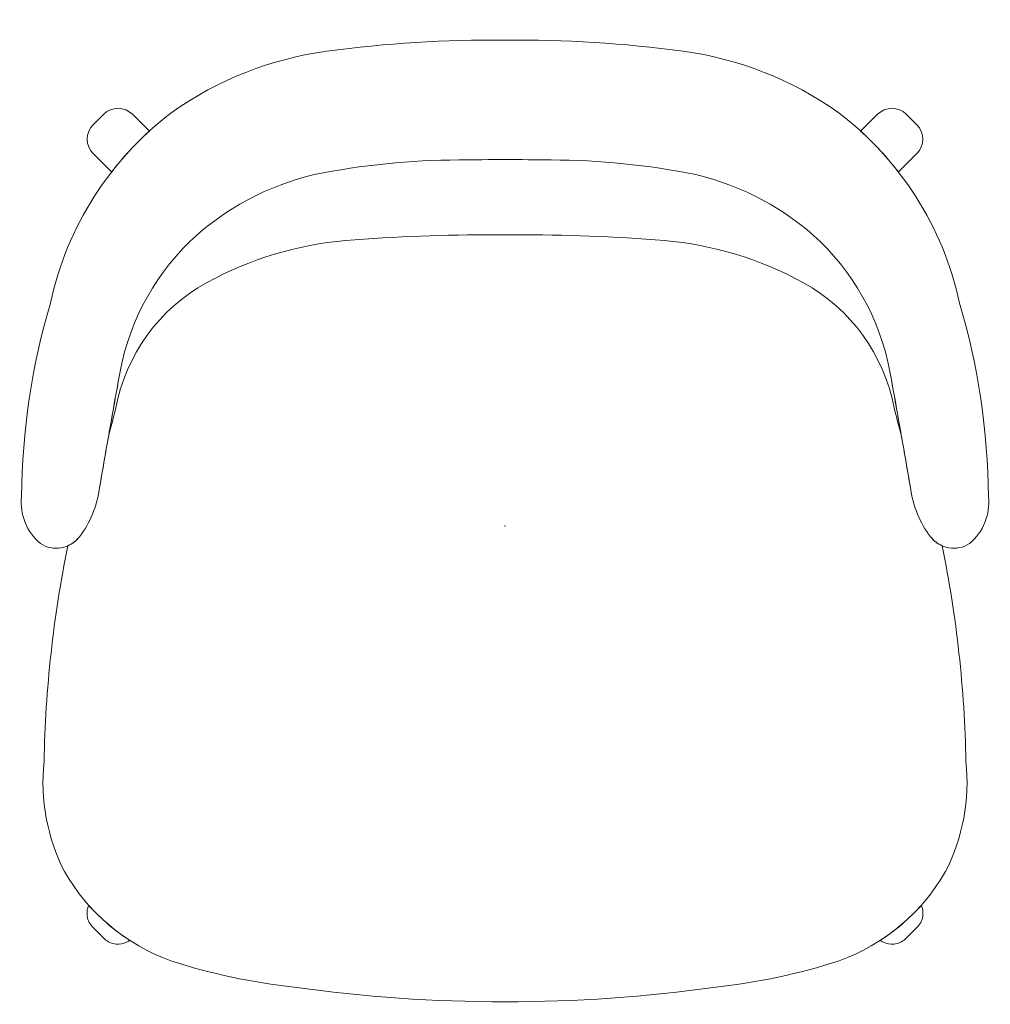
# Model space of a CAD drawing. Header units: metres. Extents: x -0.333 to 0.333, y -0.328 to 0.347.
import ezdxf

# ---------------------------------------------------------------- set-up
doc = ezdxf.new("R2010")
doc.units = ezdxf.units.M
doc.header["$MEASUREMENT"] = 0
for name, color, linetype, lineweight in [('72_VITRA_HRESID_D2_CH_FOOT', 7, 'Continuous', 5), ('72_VITRA_HRESID_D2_CH_SEAT', 7, 'Continuous', 5), ('D2SNAP', 1, 'Continuous', 5)]:
    doc.layers.add(name, color=color, linetype=linetype, lineweight=lineweight)
doc.layers.add('72_VITRA_INSERT', color=7, linetype='Continuous')

# ---------------------------------------------------------------- blocks, each defined once
blk = doc.blocks.new('72_VITRA_HRESID_D2_PETIT_REPOS_FEET')
at = {"layer": '72_VITRA_HRESID_D2_CH_FOOT'}
for points in [[(-0.28254, 0.27534, 0.41367), (-0.28252, 0.25556), (-0.26994, 0.24298, -0.042957), (-0.24403, 0.27095), (-0.25558, 0.2825, 0.41367), (-0.27536, 0.28252), (-0.27896, 0.27894)], [(0.26994, 0.24298), (0.28252, 0.25556, 0.41367), (0.28254, 0.27534), (0.27896, 0.27894), (0.27536, 0.28252, 0.41367), (0.25558, 0.2825), (0.24403, 0.27095, -0.042957), (0.26994, 0.24298)], [(-0.26676, -0.28676, 0.129423), (-0.25962, -0.28557, 0.05435), (-0.25745, -0.28427, -0.067411), (-0.28573, -0.26001, 0.026771), (-0.28587, -0.2604, 0.102444), (-0.28676, -0.26644, 0.193068), (-0.28321, -0.27474), (-0.27472, -0.28323, 0.185454), (-0.26676, -0.28676)], [(0.28573, -0.26001, -0.067411), (0.25745, -0.28427, 0.05435), (0.25962, -0.28557, 0.129423), (0.26676, -0.28676, 0.185454), (0.27472, -0.28323), (0.28321, -0.27474, 0.193068), (0.28676, -0.26644, 0.102444), (0.28587, -0.2604, 0.026771), (0.28573, -0.26001)]]:
    blk.add_lwpolyline(points, format="xyb", close=True, dxfattribs=at)
at = {"layer": 'D2SNAP', "linetype": 'Continuous', "lineweight": 5}
blk.add_point((0, 0), dxfattribs=at)
blk = doc.blocks.new('72_VITRA_HRESID_D2_PETIT_REPOS_SEAT')
at = {"layer": '72_VITRA_HRESID_D2_CH_SEAT'}
for points in [[(-0.27836, 0.02515), (-0.27836, 0.02515, -0.002503), (-0.26533, 0.09923), (-0.26533, 0.09923, -0.162806), (-0.21626, 0.19528, -0.131165), (-0.13083, 0.2411, -0.049719), (-0.03157, 0.25115, -0.00213), (0, 0.25151, -0.00213), (0.03157, 0.25115, -0.049719), (0.13083, 0.2411, -0.131165), (0.21626, 0.19528, -0.162806), (0.26533, 0.09923, -0.002503), (0.27836, 0.02515, 0.127769), (0.29196, -0.0073, 0.389506), (0.31882, -0.01199, 0.246463), (0.33178, 0.02009, 0.069054), (0.31189, 0.15303, 0.180424), (0.22828, 0.28399, 0.12044), (0.12222, 0.32579, 0.035573), (0, 0.33342), (0, 0.33342), (0, 0.33342, 0.035573), (-0.12222, 0.32579, 0.12044), (-0.22828, 0.28399, 0.180424), (-0.31189, 0.15303, 0.069054), (-0.33178, 0.02009, 0.246463), (-0.31882, -0.01199, 0.389506), (-0.29196, -0.0073, 0.127769), (-0.27836, 0.02515)], [(-0.10304, 0.1964, -0.020202), (0, 0.19988), (0, 0.19988), (0, 0.19988, -0.020202), (0.10304, 0.1964, -0.102782), (0.19867, 0.17017, -0.223529), (0.26562, 0.08757, 0.013352), (0.27192, 0.0623, 0.001248), (0.26533, 0.09923, 0.162806), (0.21626, 0.19528, 0.131165), (0.13083, 0.2411, 0.049719), (0.03157, 0.25115), (0.03157, 0.25115, 0.00213), (0, 0.25151), (0, 0.25151), (0, 0.25151, 0.00213), (-0.03157, 0.25115, 0.049719), (-0.13083, 0.2411, 0.131165), (-0.21626, 0.19528, 0.162806), (-0.26533, 0.09923), (-0.26533, 0.09923, 0.001248), (-0.27192, 0.0623), (-0.27192, 0.0623, 0.013352), (-0.26562, 0.08757, -0.223529), (-0.19867, 0.17017, -0.102782), (-0.10304, 0.1964)], [(-0.2292, -0.29829, 0.050512), (-0.14467, -0.31629, 0.035708), (0, -0.32631), (0, -0.32631, 0.035708), (0.14467, -0.31629, 0.050512), (0.2292, -0.29829, 0.177165), (0.3023, -0.23703, 0.144955), (0.31627, -0.16161, 0.045885), (0.29994, -0.01352, -0.127446), (0.29196, -0.0073, -0.127769), (0.27836, 0.02515, 0.001255), (0.27192, 0.0623), (0.27192, 0.0623, -0.013352), (0.26562, 0.08757), (0.26562, 0.08757, 0.223529), (0.19867, 0.17017, 0.102782), (0.10304, 0.1964, 0.020202), (0, 0.19988), (0, 0.19988), (0, 0.19988, 0.020202), (-0.10304, 0.1964, 0.102782), (-0.19867, 0.17017, 0.223529), (-0.26562, 0.08757), (-0.26562, 0.08757, -0.013352), (-0.27192, 0.0623), (-0.27192, 0.0623, 0.001255), (-0.27836, 0.02515, -0.127769), (-0.29196, -0.0073, -0.127446), (-0.29994, -0.01352, 0.045885), (-0.31627, -0.16161, 0.144955), (-0.3023, -0.23703, 0.177165), (-0.2292, -0.29829)]]:
    blk.add_lwpolyline(points, format="xyb", close=True, dxfattribs=at)
at = {"layer": 'D2SNAP', "linetype": 'Continuous', "lineweight": 5}
blk.add_point((0, 0), dxfattribs=at)
blk = doc.blocks.new('72vitra_hresid29A1CF58AEC514FF78339E723A9CDAC22')
for name in ['72_VITRA_HRESID_D2_PETIT_REPOS_SEAT', '72_VITRA_HRESID_D2_PETIT_REPOS_FEET']:
    blk.add_blockref(name, (0, 0))
blk = doc.blocks.new('XCAD0347256EB1D93F61F85DB534EA987232EA')
at = {"color": 7}
blk.add_blockref('72vitra_hresid29A1CF58AEC514FF78339E723A9CDAC22', (0, 0), dxfattribs=at)

msp = doc.modelspace()

# ---------------------------------------------------------------- block references
at = {"layer": '72_VITRA_INSERT'}
msp.add_blockref('XCAD0347256EB1D93F61F85DB534EA987232EA', (0, 0), dxfattribs=at)

doc.saveas('drawing.dxf')
